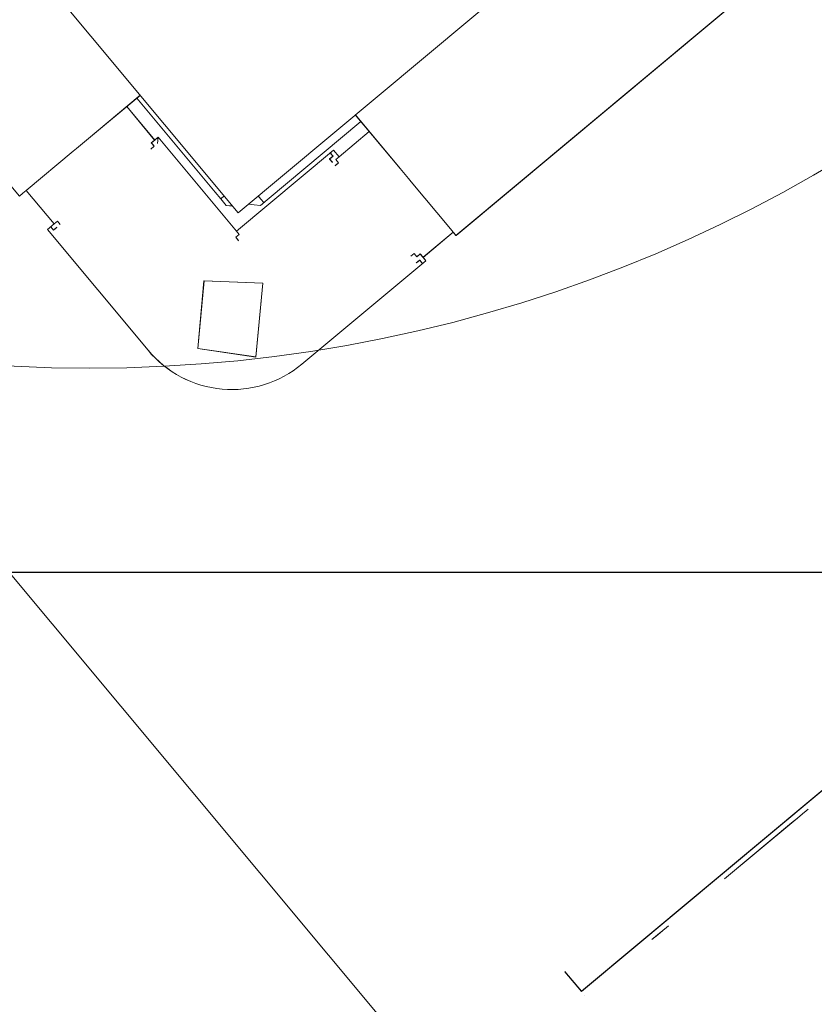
# Model space of a CAD drawing. Header units: millimetres. Extents: x -125266 to 274256, y -711690 to -301689.
# Tile 136 of 256: x -53219 to -53110, y -360982 to -360847. Entities that reach past the tile are written whole.
import ezdxf

# ---------------------------------------------------------------- set-up
doc = ezdxf.new("R2010")
doc.units = ezdxf.units.MM
doc.linetypes.add('CONTINOUS', pattern=[0])
for name, color, linetype, lineweight in [('AD Wall', 8, 'Continuous', 15), ('ARCH', 7, 'Continuous', 0), ('Equipment', 8, 'Continuous', 0), ('Finished Line', 7, 'Continuous', 0), ('HOOD', 6, 'Continuous', 0), ('MEPTEK HVAC-Kitchen Exhaust Air Duct', 30, 'Continuous', 30), ('MEPTEK HVAC-Kitchen Fresh Air Duct', 3, 'Continuous', 30), ('MEPTEK-TEXT1', 7, 'Continuous', 30), ('Plaster Line', 7, 'Continuous', 0)]:
    doc.layers.add(name, color=color, linetype=linetype, lineweight=lineweight)
doc.layers.add('Light Equipment', color=8, linetype='Continuous')
doc.styles.get("Standard").update_dxf_attribs({"font": 'ARIALN.TTF'})
doc.styles.add('Times New Roman', font='times.ttf', dxfattribs={"height": 150})
doc.dimstyles.new('ARA-125', dxfattribs={"dimtxt": 200, "dimasz": 75, "dimexe": 0, "dimexo": 75, "dimgap": 7.5, "dimtad": 0, "dimdec": 0, "dimrnd": 5, "dimdsep": 46, "dimtxsty": 'Times New Roman', "dimblk": 'ARCHTICK', "dimcen": 56.25, "dimdle": 56.25, "dimclrd": 256, "dimclre": 256, "dimclrt": 256, "dimazin": 3, "dimtfac": 1, "dimtdec": 0, "dimtix": 1, "dimtmove": 1, "dimatfit": 3, "dimfxl": 0, "dimtolj": 1, "dimlwd": -1, "dimlwe": 0, "dimarcsym": 0})
pattern_1 = [(22.867872, (419150.544, -703283.92), (-30.845707, 73.1364), [])]

# ---------------------------------------------------------------- blocks, each defined once
blk = doc.blocks.new('A$Cf0359734')
at = {"layer": 'Equipment', "extrusion": (0, 0, -1), "elevation": -15}
for points in [[(-610.08, 1224.8, -3.802846), (-1131.03, 947.45, 3.802846)], [(-563.59, 1106.14, -3.146449), (-1057.95, 842.95, 3.146449)]]:
    blk.add_lwpolyline(points, format="xyb", close=True, dxfattribs=at)
for points in [[(-1077.22, 914.23), (-1087.36, 908.84), (-1091.17, 906.81, 3.626728), (-598.02, 1169.35)], [(-597.22, 1169.31, -3.616317), (-1091.58, 906.12), (-1091.53, 906.21), (-1091.47, 906.29), (-1091.43, 906.38), (-1091.37, 906.46), (-1091.32, 906.55), (-1091.27, 906.64), (-1091.21, 906.72), (-1091.17, 906.81), (-598.02, 1169.35)], [(-597.22, 1169.31, -3.616317), (-1091.58, 906.12, 3.616317), (-597.22, 1169.31)], [(-591.72, 1158.99, -3.538831), (-1086.08, 895.8), (-1084.55, 898.38), (-1083.02, 900.96), (-1081.45, 903.53), (-1079.89, 906.09), (-1078.3, 908.63), (-1076.7, 911.18)], [(-591.72, 1158.99, -3.538831), (-1086.08, 895.8), (-1091.77, 906.49), (-1091.58, 906.12), (-1086.08, 895.8), (-1084.56, 898.38), (-1083.01, 900.96), (-1081.46, 903.52), (-1079.89, 906.09), (-1078.3, 908.64), (-1076.7, 911.18)], [(-599.16, 1041.72, -0.011713), (-984.65, 836.49), (-990.41, 833.33), (-995.88, 829.76), (-1000.96, 825.89), (-1005.71, 821.66), (-1011.22, 815.87), (-1016.16, 809.59), (-1020.38, 803.05), (-1023.98, 796.1), (-1025.53, 792.69), (-1080.44, 895.53, 3.572618), (-594.65, 1154.15, -3.572618), (-1080.44, 895.53, 3.572618), (-594.65, 1154.15, -3.572618), (-1080.31, 895.59), (-1031.84, 804.55), (-1031.86, 804.52), (-1031.84, 804.55)], [(-546.27, 1063.03, -2.890001), (-1031.78, 804.43), (-1025.53, 792.69)], [(-737.3, 470.79), (-726.87, 451.2, 0.414214), (-706.58, 445.01), (-687.52, 455.16)]]:
    blk.add_lwpolyline(points, format="xyb", dxfattribs=at)
for points in [[(-710.91, 467.17), (-851.84, 731.89), (-587.12, 872.81), (-446.19, 608.1)], [(-720.66, 449.75), (-717.69, 459.49), (-710.1, 456.73), (-712.83, 447.8)], [(-812.94, 418.2), (-813.42, 419.11), (-813.85, 419.91), (-814.16, 420.5), (-814.33, 420.81), (-814.16, 420.5), (-813.85, 419.91), (-813.42, 419.11)], [(-801.19, 396.13), (-801.67, 397.04), (-802.1, 397.84), (-802.41, 398.43), (-802.58, 398.74), (-802.41, 398.43), (-802.1, 397.84), (-801.67, 397.04)]]:
    blk.add_lwpolyline(points, close=True, dxfattribs=at)
for points in [[(-841.97, 713.36), (-850.44, 708.85), (-852.03, 708), (-852.56, 707.72), (-859.97, 703.77), (-860.5, 703.49), (-861.03, 703.21), (-739.83, 475.55), (-739.3, 475.84), (-738.77, 476.12), (-731.36, 480.06), (-730.83, 480.35), (-729.24, 481.19), (-720.77, 485.7)], [(-291.86, 627.07), (-812.82, 349.72), (-813.35, 349.44), (-814.4, 348.88), (-815.22, 349.13), (-816.03, 349.37), (-816.84, 349.62), (-817.65, 349.87), (-818.74, 350.65), (-819.02, 351.18), (-819.31, 351.71), (-817.72, 352.55), (-817.44, 352.02), (-817.15, 351.49), (-816.34, 351.24), (-815.53, 351), (-815.25, 350.47), (-814.72, 350.75), (-814.19, 351.03), (-813.66, 351.31)], [(-794.9, 385.89), (-918.04, 617.18)], [(-688.09, 456.22), (-682.79, 459.04), (-682.51, 458.51), (-682.23, 457.98), (-454.58, 579.18), (-454.86, 579.71), (-455.14, 580.24), (-450.38, 582.77), (-450.13, 583.58), (-449.6, 583.87)], [(-711.75, 468.76), (-712.56, 469.01), (-713.38, 469.25), (-713.94, 470.31), (-721.83, 485.14)], [(-720.85, 478.19), (-721.13, 478.72), (-720.6, 479), (-720.88, 479.53), (-723.42, 484.29)], [(-712.43, 463.64), (-711.9, 463.93), (-712.18, 464.46), (-711.65, 464.74), (-719.82, 480.09), (-719.54, 479.56), (-720.07, 479.28), (-719.79, 478.75), (-720.32, 478.47)], [(-719.82, 480.09), (-720.88, 479.53)], [(-729.24, 481.19), (-729.24, 481.19)], [(-692.38, 477.04), (-687.87, 468.57), (-687.02, 466.98), (-686.74, 466.45), (-682.79, 459.04)], [(-692.1, 476.51), (-706.92, 468.61), (-707.98, 468.05), (-709.04, 467.49), (-709.85, 467.74)], [(-691.25, 474.92), (-696.54, 472.1), (-696.26, 471.57), (-696.79, 471.29), (-696.51, 470.76)], [(-739.3, 475.84), (-736.77, 471.07)], [(-696.54, 472.1), (-696.83, 472.63)], [(-697.07, 471.82), (-696.83, 472.63), (-711.65, 464.74)], [(-735.14, 470.58), (-735.43, 471.11), (-735.95, 470.82), (-736.24, 471.35), (-736.77, 471.07), (-737.3, 470.79), (-737.01, 470.26), (-736.48, 470.54), (-736.2, 470.01)], [(-712.6, 470.35), (-713.13, 470.07), (-713.66, 469.78)], [(-687.87, 468.57), (-687.87, 468.57)], [(-708.26, 468.58), (-707.98, 468.05)], [(-688.62, 455.94), (-688.34, 455.41), (-687.81, 455.69), (-687.52, 455.16), (-688.09, 456.22), (-688.37, 456.75), (-688.9, 456.46)], [(-812.94, 418.2), (-807.3, 407.61)], [(-791.79, 387.54), (-794.9, 385.89)], [(-795.55, 385.54), (-795.55, 385.54)]]:
    blk.add_lwpolyline(points, dxfattribs=at)
at = {"layer": 'Equipment', "extrusion": (0, 0, -1)}
for centre, radius, start, end in [((-625.13, 625.13, -15), 625.13, 145.14256, 90.9177), ((-624.65, 624.95, -15), 545.06, 148.8605, 87.1998), ((-624.65, 624.95, -15), 545.06, 148.8605, 87.1998), ((-624.65, 624.95, -15), 545.06, 148.8605, 87.1998), ((-624.65, 624.95, -15), 545.06, 148.8605, 87.1998), ((-624.65, 624.95, -15), 535.05, 147.0159, 89.0443), ((-624.65, 624.95, -15), 535.05, 147.0159, 89.0443)]:
    blk.add_arc(centre, radius, start, end, dxfattribs=at)
blk = doc.blocks.new('ARCH')
at = {"layer": 'AD Wall', "lineweight": 0}
h = blk.add_hatch(dxfattribs=at)
h.set_pattern_fill('ANSI31', color=256, scale=25, angle=-22.1321)
h.set_pattern_definition(pattern_1)
edge = h.paths.add_edge_path()
edge.add_arc((-53209.78, -360695), 761.13, 66.95018, 372.72531)
edge.add_line((-52467.34, -360527.34), (-52564.88, -360549.37))
edge.add_arc((-53209.78, -360695), 661.13, -293.04982, 12.72531, ccw=False)
edge.add_line((-52950.92, -360086.65), (-52911.77, -359994.63))
h = blk.add_hatch(dxfattribs=at)
h.set_pattern_fill('ANSI31', color=256, scale=25, angle=-22.1321)
h.set_pattern_definition(pattern_1)
edge = h.paths.add_edge_path()
edge.add_arc((-53209.78, -360695), 761.13, 66.95018, 372.72531)
edge.add_line((-52467.34, -360527.34), (-52564.88, -360549.37))
edge.add_arc((-53209.78, -360695), 661.13, -293.04982, 12.72531, ccw=False)
edge.add_line((-52950.92, -360086.65), (-52911.77, -359994.63))
at = {"layer": 'AD Wall', "lineweight": 0, "extrusion": (0, 0, -1)}
for radius in [761.13, 761.13, 661.13, 661.13]:
    blk.add_arc((53209.78, -360695, -5.05), radius, 167.27469, 113.04982, dxfattribs=at)
at = {"layer": 'Finished Line', "color": 8, "extrusion": (0, 0, -1)}
blk.add_arc((53209.78, -360695, -5.05), 785.13, 167.27469, 267.30778, dxfattribs=at)
blk.add_arc((53209.78, -360695, -5.05), 785.13, 167.27469, 267.30778, dxfattribs=at)
at = {"layer": 'HOOD'}
blk.add_circle((-53209.78, -360695, 5.05), 200, dxfattribs=at)
at = {"layer": 'Light Equipment', "lineweight": 0, "extrusion": (0, 0, -1), "elevation": -5.05}
for points in [[(52997.28, -360133.86, -3.802846), (52619.2, -360587.04, 3.802846)], [(53085.06, -360226.26, -3.146449), (52726.27, -360656.3, 3.146449)]]:
    blk.add_lwpolyline(points, format="xyb", close=True, dxfattribs=at)
for points in [[(52681.57, -360597.53), (52674.21, -360606.35), (52671.44, -360609.66, 3.626728), (53029.34, -360180.67)], [(53030.1, -360180.41, -3.616317), (52671.32, -360610.45), (52671.33, -360610.35), (52671.35, -360610.25), (52671.37, -360610.16), (52671.39, -360610.06), (52671.4, -360609.96), (52671.41, -360609.86), (52671.43, -360609.76), (52671.44, -360609.66), (53029.34, -360180.67)], [(53030.1, -360180.41, -3.616317), (52671.32, -360610.46, 3.616317), (53030.1, -360180.41)], [(53039.08, -360187.9, -3.538831), (52680.3, -360617.95), (52680.74, -360614.97), (52681.2, -360612.01), (52681.68, -360609.04), (52682.16, -360606.08), (52682.67, -360603.12), (52683.2, -360600.16)], [(53039.08, -360187.9, -3.538831), (52680.3, -360617.95), (52671, -360610.19), (52671.32, -360610.45), (52680.3, -360617.95), (52680.74, -360614.98), (52681.2, -360612.01), (52681.67, -360609.05), (52682.16, -360606.08), (52682.67, -360603.12), (52683.2, -360600.16)], [(53076.37, -360299.33, -0.011713), (52796.61, -360634.67), (52792.46, -360639.77), (52788.74, -360645.14), (52785.49, -360650.64), (52782.68, -360656.34), (52779.76, -360663.78), (52777.55, -360671.46), (52776.11, -360679.11), (52775.39, -360686.9), (52775.24, -360690.64), (52685.63, -360616.07, 3.572618), (53038.19, -360193.48, -3.572618), (52685.63, -360616.07, 3.572618), (53038.19, -360193.48, -3.572618), (52685.73, -360615.96), (52764.92, -360682.03), (52764.92, -360682.07), (52764.92, -360682.03)], [(53117.33, -360259.66, -2.890001), (52765.03, -360682.12), (52775.24, -360690.64)], [(53163.51, -360880.23), (53180.55, -360894.45, 0.414214), (53201.67, -360892.54), (53215.5, -360875.96)]]:
    blk.add_lwpolyline(points, format="xyb", dxfattribs=at)
for points in [[(53189.32, -360873.64), (52959.04, -360681.53), (53151.16, -360451.26), (53381.43, -360643.37)], [(53186.85, -360893.46), (53185.93, -360883.32), (53193.99, -360883.02), (53194.83, -360892.31)], [(53113.25, -360957.45), (53112.46, -360956.79), (53111.77, -360956.21), (53111.26, -360955.78), (53110.98, -360955.55), (53111.26, -360955.78), (53111.77, -360956.21), (53112.46, -360956.79)], [(53132.45, -360973.46), (53131.66, -360972.81), (53130.97, -360972.23), (53130.45, -360971.8), (53130.18, -360971.57), (53130.45, -360971.8), (53130.97, -360972.23), (53131.66, -360972.81)]]:
    blk.add_lwpolyline(points, close=True, dxfattribs=at)
for points in [[(53517.25, -360567.65), (53139.16, -361020.83), (53138.78, -361021.29), (53138.01, -361022.21), (53137.17, -361022.29), (53136.32, -361022.37), (53135.48, -361022.44), (53134.63, -361022.52), (53133.33, -361022.21), (53132.87, -361021.83), (53132.4, -361021.44), (53133.56, -361020.06), (53134.02, -361020.44), (53134.48, -361020.83), (53135.32, -361020.75), (53136.17, -361020.68), (53136.63, -361021.06), (53137.01, -361020.6), (53137.4, -361020.14), (53137.78, -361019.68)], [(53214.58, -360875.19), (53218.42, -360870.59), (53218.88, -360870.97), (53219.34, -360871.36), (53384.56, -360673.32), (53384.1, -360672.94), (53383.64, -360672.55), (53387.1, -360668.41), (53387.02, -360667.56), (53387.41, -360667.1)], [(52975.16, -360694.98), (52969.01, -360702.35), (52967.86, -360703.73), (52967.48, -360704.19), (52962.1, -360710.64), (52961.71, -360711.1), (52961.33, -360711.56), (53159.36, -360876.78), (53159.75, -360876.32), (53160.13, -360875.86), (53165.51, -360869.41), (53165.9, -360868.95), (53167.05, -360867.57), (53173.2, -360860.2)], [(53142.14, -360980.58), (52940.94, -360812.73)], [(53202.76, -360857.53), (53210.13, -360863.67), (53211.51, -360864.83), (53211.97, -360865.21), (53218.42, -360870.59)], [(53204.61, -360859.06), (53200.76, -360863.67), (53201.22, -360864.05), (53200.84, -360864.51), (53201.3, -360864.9)], [(53203.22, -360857.91), (53192.47, -360870.81), (53191.7, -360871.73), (53190.93, -360872.65), (53190.08, -360872.72)], [(53187.93, -360872.49), (53187.09, -360872.57), (53186.24, -360872.64), (53185.32, -360871.88), (53172.43, -360861.12)], [(53175.96, -360867.19), (53175.5, -360866.8), (53175.88, -360866.34), (53175.42, -360865.96), (53171.28, -360862.5)], [(53210.13, -360863.67), (53210.13, -360863.67)], [(53200.76, -360863.67), (53200.3, -360863.28)], [(53200.38, -360864.13), (53200.3, -360863.28), (53189.54, -360876.18)], [(53189.24, -360877.48), (53189.62, -360877.02), (53189.16, -360876.64), (53189.54, -360876.18), (53176.19, -360865.04), (53176.65, -360865.42), (53176.26, -360865.88), (53176.73, -360866.27), (53176.34, -360866.73)], [(53176.19, -360865.04), (53175.42, -360865.96)], [(53167.05, -360867.57), (53167.05, -360867.57)], [(53191.24, -360871.34), (53191.7, -360871.73)], [(53186.55, -360871.34), (53186.17, -360871.8), (53185.78, -360872.26)], [(53214.2, -360875.66), (53214.66, -360876.04), (53215.04, -360875.58), (53215.5, -360875.96), (53214.58, -360875.19), (53214.12, -360874.81), (53213.74, -360875.27)], [(53159.75, -360876.32), (53163.89, -360879.77)], [(53165.58, -360879.62), (53165.12, -360879.24), (53164.74, -360879.7), (53164.28, -360879.31), (53163.89, -360879.77), (53163.51, -360880.23), (53163.97, -360880.62), (53164.35, -360880.16), (53164.81, -360880.54)], [(53113.25, -360957.45), (53122.47, -360965.13)], [(53144.4, -360977.88), (53142.14, -360980.58)], [(53141.66, -360981.15), (53141.66, -360981.15)]]:
    blk.add_lwpolyline(points, dxfattribs=at)
at = {"layer": 'Light Equipment', "lineweight": 0}
blk.add_circle((-53209.78, -360695, 5.05), 200, dxfattribs=at)
at = {"layer": 'Light Equipment', "lineweight": 0, "extrusion": (0, 0, -1)}
for centre, radius, start, end in [((53209.26, -360695.01, -5.05), 625.13, 167.27469, 113.04982), ((53209.78, -360695, -5.05), 545.06, 170.9926, 109.3319), ((53209.78, -360695, -5.05), 545.06, 170.9926, 109.3319), ((53209.78, -360695, -5.05), 545.06, 170.9926, 109.3319), ((53209.78, -360695, -5.05), 545.06, 170.9926, 109.3319), ((53209.78, -360695, -5.05), 535.05, 169.148, 111.1765), ((53209.78, -360695, -5.05), 535.05, 169.148, 111.1765)]:
    blk.add_arc(centre, radius, start, end, dxfattribs=at)
at = {"layer": 'Plaster Line', "lineweight": 5, "extrusion": (0, 0, -1)}
blk.add_arc((53209.78, -360695, -5.05), 773.13, 167.27469, 269.31814, dxfattribs=at)
at = {"layer": 'Plaster Line', "color": 8, "lineweight": 5, "extrusion": (0, 0, -1)}
blk.add_arc((53209.78, -360695, -5.05), 773.13, 167.27469, 269.31814, dxfattribs=at)
at = {"layer": 'Equipment', "rotation": 337.8678715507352}
blk.add_blockref('A$Cf0359734', (-54023.85, -361038.56, -9.95), dxfattribs=at)
blk = doc.blocks.new('_ArchTick')
at = {"color": 0, "linetype": 'ByBlock', "const_width": 0.15}
blk.add_lwpolyline([(-0.5, -0.5), (0.5, 0.5)], dxfattribs=at)

msp = doc.modelspace()

# ---------------------------------------------------------------- linework, layer by layer
at = {"layer": 'HOOD'}
msp.add_circle((-53209.78, -360695, 5.05), 200, dxfattribs=at)
at = {"layer": 'MEPTEK HVAC-Kitchen Exhaust Air Duct'}
msp.add_line((-53688.85, -360923.03, 5.05), (-52816.2, -360923.03, 5.05), dxfattribs=at)

# ---------------------------------------------------------------- block references
at = {"layer": 'ARCH'}
msp.add_blockref('ARCH', (0, 0), dxfattribs=at)

# ---------------------------------------------------------------- texts
at = {"layer": 'MEPTEK-TEXT1', "char_height": 350, "attachment_point": 1}
for s, insert, width in [('{\\fCalibri|b0|i0|c0|p34;\\H1.28571x;\\C1;GENERAL GUIDELINES-HVAC :\\P\\fArial Narrow|b0|i0|c0|p34;\\H0.88889x;\\C256;\\P\\fCalibri|b0|i0|c0|p34;\\C4;DUCTING :\\H0.875x;\\P\\pi-1050,l1050,t1050;\\C256;1.^IDUCTING SHALL BE IN ACCORDANCE WITH IS 655, GALVANIZED IRON SHEET TO BE USED FOR ALL DUCTING WORKS. THERMAL INSULATION ON DUCTS SHALL BE 19 MM THICK. CLOSED CELL CLASS “O” BS 476 PART 6-7 FM APPROVED NITRILE RUBBER ELASTOMERIC INSULATION THERMAL CONDUCTIVITY 0.033 WATTS PER METER-KELVIN (W/(M.K)) AT 0°C FOR AIR CONDITIONING DUCTING. \\P2.^ITHERMAL INSULATION ON KITCHEN EXHAUST DUCTING SHALL BE 80 MM THICK ALUMINUM FOIL FACED RESIN BONDED FIBRE GLASS WOOL OF DENSITY NOT LESS THAN 48 KG/M3.\\P3.^ITHERMAL INSULATION ON FRESH AIR, SUPPLY AIR AND RETURN AIR SHALL BE 19MM THICK CLOSED CELL ANTI-MICROBIAL CLASS “O” BS 476 AND PART 6 & 7 FM APPROVED NITRILE RUBBER ELASTOMERIC INSULATION THERMAL CONDUCTIVITY 0.033 WATTS PER METER-KELVIN (W/ (M\\fArial|b0|i0|c0|p34;.\\fCalibri|b0|i0|c0|p34;K)) AT 0°C.\\P4.^IAPPROPRIATE NUMBER OF TRAP DOORS SHALL BE PROVIDED IN KITCHEN EXHAUST DUCTING FOR OIL/GREASE CLEANING PURPOSE.\\P5.^IDUCTING INSTALLATION WITH RESPECT TO FRESH AIR INTAKE, KITCHEN EXHAUST OUT FROM LOCATION UP TO LOUVERS AT FAÇADE SHALL BE IN THE SCOPE OF CONCESSIONER INCLUDING AIR WASHER, EXHAUST FAN SECTION DRY SCRUBBER ETC.\\P6.^IEACH AND EVERY KITCHEN EXHAUST HOOD SHOULD BE EQUIPPED WITH UL LISTED, WET CHEMICAL BASED, MECHANICALLY OPERATED, AUTOMATIC FIRE SUPPRESSION SYSTEM. SEPARATE DRAWING TO BE SUBMITTED FOR HOOD SUPPRESSION SYSTEM.\\P7.^ISUPPORTING OF DUCTING TO BE DONE WITH USING ANGLE 50X 50 X 5MM AND TIE ROD OF SIZE MINIMUM 10 MM DIA/ AS PER DUCT SIZE.\\P8.^IPOST COMPLETION OF ONSITE WORK, CONCESSIONAIRE HAS TO SHARE TESTING AND COMMISSIONING REPORT WITH DIAL.\\P9.^IINTEGRATION WITH FIRE ALARM SYSTEM, SO THAT AHU GET SWITCHED OFF IN CASE OF ANY FIRE INCIDENT.\\P10.^IFOR EQUIPMENT PLACEMENT STRUCTURAL DETAILS TO BE APPROVED BY STRUCTURAL CONSULTANT AND SAME TO BE SHARE WITH DIAL.\\P11.^ITRAP DOOR WITH PROPER ACCESS TO BE PROVIDED FOR FILTER AND COPPER COIL CLEANING.\\P12.^IKITCHEN VENTILATION SHALL COMPLY TO NFPA 96 GUIDELINE.}', (-102876.11, -301696.9), 28043.4288), ('{\\fCalibri|b0|i0|c0|p34;\\H1.28571x;\\C1;CHILLED WATER PIPING:-\\H0.77778x;\\P\\pi-1050,l1050,t1050;\\C256;1.^ICHILLED WATER PIPING SHALL BE CONFIRMING TO IS:1239 PART I CLASS ‘C’ HEAVY AND FITTING SHALL BE CONFORMING TO ASTM A-105,3000LBS SOCKET WELD END (UP TO 50MM) & 1S:1239 PART-II HEAVY/ASTM A-234 WPB, GR.B BUTT WELD FITTING ( ABOVE 50NB PIPE SIZE)\\P2.^IPIPING CONNECTION SHOULD BE SOCKET WELDED UP TO 50NB SIZE AND SHALL BE BUTT WELD ABOVE 50NB PIPE SIZE. PIPE FLANGES SHOULD BE CONFIRMING TO ASTM A-105 # 150 SORF AND FLANGE DIMENSION SHOULD BE IN ACCORDANCE WITH ASME/ANSI B 16.5 (150 SORF), FITTING TO FITTING WELDING IS NOT ALLOWED. NOZZLE CONNECTIONS/THREDOLETS/WELDOLETS ARE NOT ALLOWED BY PUNCTURING THE PIPE. ONLY EQUAL/UNEQUAL TEE’S SHALL BE USED FOR BRANCH CONNECTION FROM HEADER. SOCKET WELD END TEE SHOULD BE USED FOR BRANCH CONNECTION (UP-TO -50NB PIPE SIZE) W.R.T TO PRESSURE GAUGE/TEMPERATURE GAUGE/AIR VENT/DRAIN POINT ETC.\\P3.^IPOST INSTALLATION CLEARANCE BY DIAL, CHW PIPING SHALL BE TESTED @15KGF/CM2 HYDROSTATICS PRESSURE FOR 24HRS HOLD TIME AND TESTING SHOULD BE WITNESSED TO DIAL TEAM.\\P4.^ITHERMAL INSULATION ON CHW AND CONDENSATE DRAIN PIPING LINE SHALL BE 25MM THICK. CLOSED CELL ANTI-MICROBIAL CLASS “O” BS 476 AND PART 6 & 7 FM APPROVED NITRILE RUBBER ELASTOMERIC INSULATION THERMAL CONDUCTIVITY 0.033 WATTS PER METER-KELVIN (W/ (M\\fArial|b0|i0|c0|p34;⋅\\fCalibri|b0|i0|c0|p34;K)) AT 0°C.\\P5.^ICONDENSATE DRAIN PIPING SHALL BE COMPLYING TO IS 4985 CLASS 3 UPVC PIPE. SOLVENT CEMENT COMPLYING WITH ASTM D2564 SHALL BE USED FOR JOINTS.\\P6.^IFOR CEILING SUSPENDED CHILLED WATER PIPE:  PIPE SHOULD BE HANGED WITH TIE ROD OF SIZE MINIMUM 10 MM DIA.}', (-102709.02, -319968), 24849.3539)]:
    msp.add_mtext(s, dxfattribs=dict(at, insert=insert, width=width))

# ---------------------------------------------------------------- leaders
at = {"layer": 'MEPTEK HVAC-Kitchen Fresh Air Duct', "linetype": 'CONTINOUS', "lineweight": -2, "ltscale": 25}
msp.add_leader([(-54089.52, -360808.89), (-54089.52, -362709.22), (-53079.77, -362709.22)], dimstyle='ARA-125', override={"dimtxt": 150, "dimasz": 150}, dxfattribs=at)

doc.saveas('drawing.dxf')
